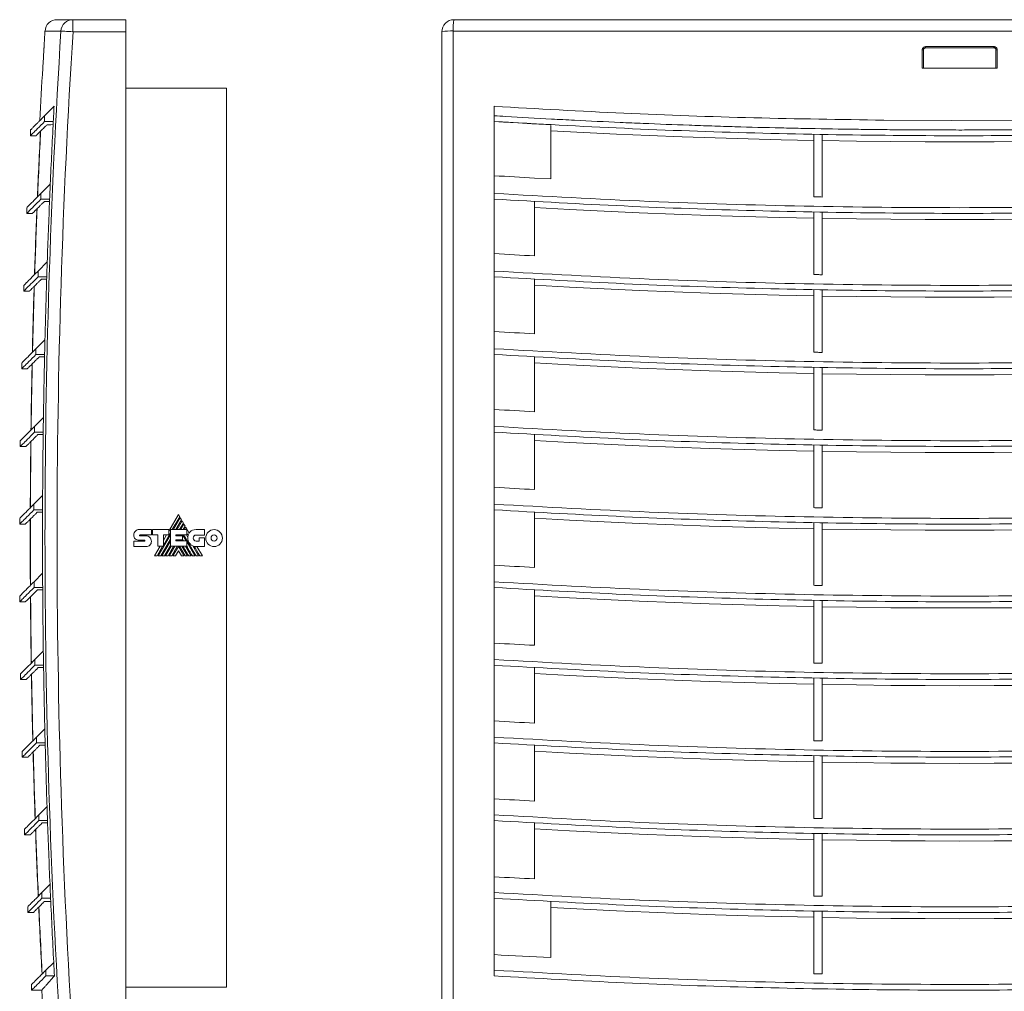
# Model space of a CAD drawing. Header units: millimetres. Extents: x -25 to 447, y -26 to 337.
# Tile 2 of 4: x -25 to 219, y 96 to 337. Entities that reach past the tile are written whole.
import ezdxf

# ---------------------------------------------------------------- set-up
doc = ezdxf.new("R2010")
doc.units = ezdxf.units.MM
doc.linetypes.add('PHANTOM', pattern=[12.7, 6.35, -1.27, 1.27, -1.27, 1.27, -1.27])
doc.layers.add('___VS___', color=7, linetype='Continuous', lineweight=15)

msp = doc.modelspace()

# ---------------------------------------------------------------- linework, layer by layer
at = {"color": 7, "linetype": 'Continuous', "lineweight": 15}
for p, q in [((-16.08, 337.41), (-12.13, 337.41)), ((-12.13, 337.41), (-12.13, 334.41)), ((-12.13, 337.41), (0.97, 337.41)), ((0.97, 337.41), (0.97, 334.41)), ((82.41, 337.41), (333.41, 337.41)), ((0.97, 334.41), (-12.13, 334.41)), ((0.97, 83.41), (0.97, 334.41)), ((79.41, 83.41), (79.41, 334.41)), ((333.6, 334.6), (82.22, 334.6)), ((82.22, 334.6), (82.22, 83.22)), ((198.61, 325.41), (198.61, 329.93)), ((198.91, 329.91), (198.91, 325.41)), ((199.41, 330.73), (216.41, 330.73)), ((216.41, 330.41), (199.41, 330.41)), ((216.91, 325.41), (216.91, 329.91)), ((217.21, 329.93), (217.21, 325.41)), ((-19.64, 325.41), (-19.61, 325.41)), ((198.61, 325.41), (217.21, 325.41)), ((25.97, 320.41), (0.97, 320.41)), ((25.97, 320.41), (25.97, 97.41)), ((-16.83, 315.92), (-19.17, 313.58)), ((92.41, 315.92), (92.41, 313.58)), ((-19.17, 313.58), (-19.18, 312.15)), ((92.41, 313.58), (92.41, 312.16)), ((-19.18, 312.15), (-17.02, 312.17)), ((92.41, 312.16), (92.41, 296.61)), ((106.41, 311.36), (106.41, 311.36)), ((106.41, 297.91), (106.41, 311.18)), ((-22.7, 310.05), (-22.7, 308.63)), ((-22.7, 308.63), (-21.28, 308.63)), ((171.74, 293.46), (171.74, 308.99)), ((173.74, 308.96), (173.74, 293.42)), ((102.41, 298.13), (106.41, 297.91)), ((-17.77, 296.61), (-20.07, 294.31)), ((92.41, 296.61), (92.41, 294.31)), ((-20.07, 294.31), (-20.07, 292.89)), ((92.41, 294.31), (92.41, 292.89)), ((-23.6, 290.77), (-23.6, 289.36)), ((-20.07, 292.89), (-17.93, 292.89)), ((-19.24, 292.3), (-17.95, 292.3)), ((92.41, 292.89), (92.41, 277.3)), ((102.41, 278.8), (102.41, 292.3)), ((-23.6, 289.36), (-22.17, 289.36)), ((171.74, 274.18), (171.74, 289.77)), ((173.74, 289.74), (173.74, 274.15)), ((-18.52, 277.3), (-20.79, 275.03)), ((92.41, 277.3), (92.41, 275.03)), ((-20.79, 275.03), (-20.79, 273.62)), ((92.41, 275.03), (92.41, 273.62)), ((-24.32, 271.5), (-24.32, 270.09)), ((-20.79, 273.62), (-18.65, 273.62)), ((-19.96, 273.03), (-18.66, 273.03)), ((92.41, 273.62), (92.41, 257.99)), ((102.41, 259.48), (102.41, 273.03)), ((-24.32, 270.09), (-22.89, 270.09)), ((171.74, 254.9), (171.74, 270.5)), ((173.74, 270.46), (173.74, 254.87)), ((-19.09, 257.99), (-21.32, 255.76)), ((92.41, 257.99), (92.41, 255.76)), ((-21.32, 255.76), (-21.32, 254.35)), ((-21.32, 254.35), (-19.18, 254.35)), ((92.41, 255.76), (92.41, 254.35)), ((92.41, 254.35), (92.41, 238.68)), ((-24.85, 252.23), (-24.85, 250.81)), ((-20.49, 253.76), (-19.19, 253.76)), ((102.41, 240.15), (102.41, 253.76)), ((-24.85, 250.81), (-23.42, 250.81)), ((171.74, 235.63), (171.74, 251.23)), ((173.74, 251.19), (173.74, 235.59)), ((-19.47, 238.68), (-21.66, 236.49)), ((92.41, 238.68), (92.41, 236.49)), ((-21.66, 236.49), (-21.66, 235.07)), ((-21.66, 235.07), (-19.52, 235.07)), ((92.41, 236.49), (92.41, 235.07)), ((92.41, 235.07), (92.41, 219.37)), ((-25.2, 232.95), (-25.2, 231.54)), ((-20.84, 234.49), (-19.53, 234.49)), ((102.41, 220.83), (102.41, 234.49)), ((-25.2, 231.54), (-23.76, 231.54)), ((171.74, 216.35), (171.74, 231.95)), ((173.74, 231.92), (173.74, 216.31)), ((-19.67, 219.37), (-21.82, 217.21)), ((92.41, 219.37), (92.41, 217.21)), ((-21.82, 217.21), (-21.82, 215.8)), ((-21.82, 215.8), (-19.68, 215.8)), ((-21, 215.21), (-19.68, 215.21)), ((92.41, 217.21), (92.41, 215.8)), ((92.41, 215.8), (92.41, 200.06)), ((102.41, 201.51), (102.41, 215.21)), ((-25.36, 213.68), (-25.36, 212.27)), ((14.03, 214.65), (11.63, 210.49)), ((12.51, 210.9), (14.35, 214.1)), ((14.5, 213.85), (12.79, 210.9)), ((13.42, 210.9), (14.81, 213.31)), ((14.95, 213.06), (13.7, 210.9)), ((14.35, 214.1), (14.03, 214.65)), ((14.81, 213.31), (14.5, 213.85)), ((15.27, 212.52), (14.95, 213.06)), ((171.74, 197.07), (171.74, 212.68)), ((173.74, 212.64), (173.74, 197.03)), ((-25.36, 212.27), (-23.92, 212.27)), ((4.29, 210.92), (7.32, 210.92)), ((7.32, 210.92), (7.32, 209.57)), ((7.62, 209.57), (7.62, 210.91)), ((7.62, 210.91), (11.63, 210.91)), ((11.63, 210.91), (11.63, 209.58)), ((12.03, 206.75), (12.03, 210.9)), ((12.03, 210.9), (16.13, 210.9)), ((14.33, 210.9), (15.27, 212.52)), ((15.41, 212.28), (14.61, 210.9)), ((15.25, 210.9), (15.73, 211.72)), ((15.73, 211.72), (15.41, 212.28)), ((15.86, 211.48), (15.53, 210.9)), ((16.7, 210.02), (15.86, 211.48)), ((16.13, 210.9), (16.13, 209.56)), ((18.42, 210.89), (20.52, 210.89)), ((20.52, 210.89), (20.52, 209.54)), ((2.97, 208.03), (5.63, 208.03)), ((5.63, 208.25), (4.3, 208.25)), ((4.47, 209.57), (7.32, 209.57)), ((4.48, 209.36), (6.01, 209.36)), ((8.92, 209.57), (7.62, 209.57)), ((8.92, 206.75), (8.92, 209.57)), ((9.01, 204.35), (12.03, 209.59)), ((9.64, 204.35), (12.03, 208.5)), ((9.92, 204.35), (12.03, 208.01)), ((10.29, 207.06), (12.03, 210.08)), ((11.63, 209.58), (10.29, 209.58)), ((10.29, 206.75), (10.29, 209.58)), ((11.11, 209.58), (10.29, 208.17)), ((13.39, 209.56), (16.13, 209.56)), ((13.39, 209.56), (13.39, 209.34)), ((13.39, 209.34), (15.03, 209.34)), ((13.39, 208.32), (15.03, 208.32)), ((13.39, 208.32), (13.39, 208.12)), ((13.39, 208.12), (16.11, 208.12)), ((13.64, 208.12), (13.76, 208.32)), ((13.71, 209.34), (13.84, 209.56)), ((13.92, 208.12), (14.04, 208.32)), ((14.35, 209.34), (14.47, 209.56)), ((14.62, 209.34), (14.75, 209.56)), ((14.91, 208.32), (15.03, 208.12)), ((15.03, 209.34), (15.03, 208.32)), ((15.25, 209.32), (15.39, 209.56)), ((15.25, 209.32), (15.95, 208.12)), ((16.02, 209.56), (16.38, 208.94)), ((16.11, 206.75), (16.11, 208.12)), ((16.11, 207.84), (18.13, 204.35)), ((20.52, 209.54), (18.42, 209.54)), ((18.42, 208.03), (19.15, 208.03)), ((19.15, 208.03), (19.15, 208.83)), ((19.15, 208.83), (20.48, 208.83)), ((20.48, 208.83), (20.48, 206.69)), ((6.01, 206.69), (2.97, 206.69)), ((9.47, 206.75), (8.08, 204.35)), ((8.72, 204.35), (10.11, 206.75)), ((8.92, 206.75), (10.29, 206.75)), ((10.54, 204.35), (12.03, 206.93)), ((10.83, 204.35), (12.22, 206.75)), ((11.45, 204.35), (12.85, 206.75)), ((11.74, 204.35), (13.13, 206.75)), ((12.03, 206.75), (16.11, 206.75)), ((12.37, 204.35), (13.76, 206.75)), ((12.65, 204.35), (14.03, 206.73)), ((14.03, 205.64), (13.27, 204.35)), ((15.4, 204.35), (14.03, 206.73)), ((14.03, 205.64), (14.77, 204.35)), ((15.69, 204.35), (14.29, 206.75)), ((14.92, 206.75), (16.31, 204.35)), ((15.82, 206.75), (17.21, 204.35)), ((17.57, 206.87), (19.04, 204.35)), ((20.48, 206.69), (18.43, 206.69)), ((19.98, 204.35), (18.63, 206.69)), ((-19.67, 200.06), (-21.8, 197.94)), ((-21.8, 197.94), (-21.8, 196.53)), ((92.41, 200.06), (92.41, 197.94)), ((92.41, 197.94), (92.41, 196.53)), ((-21.8, 196.53), (-19.66, 196.53)), ((-20.97, 195.94), (-19.65, 195.94)), ((92.41, 196.53), (92.41, 180.76)), ((102.41, 182.19), (102.41, 195.94)), ((-25.33, 194.41), (-25.33, 192.99)), ((171.74, 177.79), (171.74, 193.41)), ((173.74, 193.37), (173.74, 177.75)), ((-25.33, 192.99), (-23.9, 192.99)), ((-19.5, 180.76), (-21.58, 178.67)), ((-21.58, 178.67), (-21.58, 177.25)), ((92.41, 180.76), (92.41, 178.67)), ((92.41, 178.67), (92.41, 177.25)), ((-21.58, 177.25), (-19.44, 177.25)), ((-20.76, 176.67), (-19.43, 176.67)), ((92.41, 177.25), (92.41, 161.45)), ((102.41, 162.87), (102.41, 176.67)), ((-25.12, 175.14), (-25.12, 173.72)), ((-25.12, 173.72), (-23.68, 173.72)), ((171.74, 158.51), (171.74, 174.14)), ((173.74, 174.1), (173.74, 158.48)), ((-19.13, 161.45), (-21.18, 159.4)), ((92.41, 161.45), (92.41, 159.4)), ((-21.18, 159.4), (-21.18, 157.98)), ((92.41, 159.4), (92.41, 157.98)), ((-21.18, 157.98), (-19.04, 157.98)), ((-20.36, 157.4), (-19.03, 157.4)), ((92.41, 157.98), (92.41, 142.14)), ((102.41, 143.55), (102.41, 157.4)), ((-24.72, 155.86), (-24.72, 154.45)), ((-24.72, 154.45), (-23.28, 154.45)), ((171.74, 139.23), (171.74, 154.86)), ((173.74, 154.83), (173.74, 139.2)), ((-18.58, 142.14), (-20.6, 140.12)), ((92.41, 142.14), (92.41, 140.12)), ((-20.6, 140.12), (-20.6, 138.71)), ((92.41, 140.12), (92.41, 138.71)), ((-20.6, 138.71), (-18.46, 138.71)), ((-19.77, 138.12), (-18.44, 138.12)), ((92.41, 138.71), (92.41, 122.84)), ((102.41, 124.23), (102.41, 138.12)), ((-24.13, 136.59), (-24.13, 135.18)), ((-24.13, 135.18), (-22.7, 135.18)), ((171.74, 119.95), (171.74, 135.59)), ((173.74, 135.55), (173.74, 119.92)), ((-17.84, 122.84), (-19.83, 120.85)), ((92.41, 122.84), (92.41, 120.85)), ((-19.83, 120.85), (-19.83, 119.44)), ((92.41, 120.85), (92.41, 119.44)), ((-23.36, 117.32), (-23.36, 115.9)), ((-19.83, 119.44), (-17.69, 119.44)), ((-19.22, 118.63), (-17.65, 118.63)), ((92.41, 119.44), (92.41, 103.53)), ((106.41, 104.72), (106.41, 118.63)), ((-23.36, 115.9), (-21.93, 115.9)), ((171.74, 100.67), (171.74, 116.32)), ((173.74, 116.28), (173.74, 100.64)), ((-16.91, 103.53), (-18.87, 101.58)), ((92.41, 103.53), (92.41, 101.58)), ((-18.87, 101.58), (-18.87, 100.16)), ((92.41, 101.58), (92.41, 100.16)), ((-22.4, 98.05), (-22.4, 96.63)), ((-18.87, 100.16), (-16.73, 100.16)), ((-22.4, 96.63), (-19.86, 96.63)), ((25.97, 97.41), (0.97, 97.41))]:
    msp.add_line(p, q, dxfattribs=at)
at = {"color": 8, "linetype": 'Continuous', "lineweight": 15}
for p, q in [((-15.12, 334.6), (-19.08, 334.6)), ((-19.32, 330.73), (-19.3, 330.73)), ((-19.3, 330.73), (-19.3, 330.71))]:
    msp.add_line(p, q, dxfattribs=at)
at = {"color": 7, "linetype": 'Continuous', "lineweight": 15, "flags": 128}
for points in [[(-12.13, 334.41), (-12.69, 334.45), (-13.23, 334.48), (-13.73, 334.51), (-14.18, 334.54), (-14.55, 334.57), (-14.84, 334.58), (-15.03, 334.6), (-15.12, 334.6)], [(323.41, 315.92), (306.65, 314.97), (289.88, 314.17), (273.09, 313.51), (256.29, 313.01), (239.49, 312.66), (222.68, 312.45), (205.87, 312.39), (189.06, 312.49)], [(-17.06, 311.37), (-17.64, 311.36), (-18.56, 311.36)], [(106.41, 309.86), (114.57, 309.43), (122.73, 309.04), (130.89, 308.68), (139.06, 308.36), (147.22, 308.08), (155.4, 307.83), (163.57, 307.61), (171.74, 307.44)], [(173.74, 307.4), (182.28, 307.26), (190.83, 307.16), (199.37, 307.1), (207.91, 307.08), (216.45, 307.1), (225, 307.16), (233.54, 307.26), (242.08, 307.4)], [(102.41, 298.13), (101.16, 298.2), (99.91, 298.27), (98.66, 298.34), (97.41, 298.41), (96.16, 298.48), (94.91, 298.56), (93.66, 298.63), (92.41, 298.71)], [(171.74, 293.46), (171.99, 293.45), (172.24, 293.45), (172.49, 293.45), (172.74, 293.44), (172.99, 293.44), (173.24, 293.43), (173.49, 293.43), (173.74, 293.42)], [(102.41, 290.81), (111.07, 290.34), (119.72, 289.91), (128.39, 289.52), (137.05, 289.16), (145.72, 288.85), (154.39, 288.58), (163.07, 288.35), (171.74, 288.16)], [(173.74, 288.12), (182.28, 287.99), (190.83, 287.89), (199.37, 287.83), (207.91, 287.81), (216.45, 287.83), (225, 287.89), (233.54, 287.99), (242.08, 288.12)], [(102.41, 278.8), (101.16, 278.87), (99.91, 278.94), (98.66, 279.01), (97.41, 279.08), (96.16, 279.15), (94.91, 279.23), (93.66, 279.3), (92.41, 279.38)], [(171.74, 274.18), (171.99, 274.18), (172.24, 274.17), (172.49, 274.17), (172.74, 274.16), (172.99, 274.16), (173.24, 274.15), (173.49, 274.15), (173.74, 274.15)], [(102.41, 271.54), (111.07, 271.07), (119.72, 270.64), (128.39, 270.24), (137.05, 269.89), (145.72, 269.58), (154.39, 269.31), (163.07, 269.08), (171.74, 268.89)], [(173.74, 268.85), (182.28, 268.71), (190.83, 268.62), (199.37, 268.56), (207.91, 268.54), (216.45, 268.56), (225, 268.62), (233.54, 268.71), (242.08, 268.85)], [(102.41, 259.48), (101.16, 259.54), (99.91, 259.61), (98.66, 259.68), (97.41, 259.75), (96.16, 259.82), (94.91, 259.9), (93.66, 259.97), (92.41, 260.04)], [(171.74, 254.9), (171.99, 254.9), (172.24, 254.89), (172.49, 254.89), (172.74, 254.89), (172.99, 254.88), (173.24, 254.88), (173.49, 254.87), (173.74, 254.87)], [(102.41, 252.27), (111.07, 251.8), (119.72, 251.36), (128.39, 250.97), (137.05, 250.62), (145.72, 250.31), (154.39, 250.04), (163.07, 249.81), (171.74, 249.62)], [(173.74, 249.58), (182.28, 249.44), (190.83, 249.34), (199.37, 249.28), (207.91, 249.26), (216.45, 249.28), (225, 249.34), (233.54, 249.44), (242.08, 249.58)], [(102.41, 240.15), (101.16, 240.22), (99.91, 240.29), (98.66, 240.36), (97.41, 240.43), (96.16, 240.5), (94.91, 240.57), (93.66, 240.64), (92.41, 240.71)], [(171.74, 235.63), (171.99, 235.62), (172.24, 235.62), (172.49, 235.61), (172.74, 235.61), (172.99, 235.6), (173.24, 235.6), (173.49, 235.59), (173.74, 235.59)], [(102.41, 233), (111.07, 232.52), (119.72, 232.09), (128.39, 231.7), (137.05, 231.35), (145.72, 231.03), (154.39, 230.76), (163.07, 230.53), (171.74, 230.34)], [(173.74, 230.31), (182.28, 230.17), (190.83, 230.07), (199.37, 230.01), (207.91, 229.99), (216.45, 230.01), (225, 230.07), (233.54, 230.17), (242.08, 230.31)], [(102.41, 220.83), (101.16, 220.9), (99.91, 220.96), (98.66, 221.03), (97.41, 221.1), (96.16, 221.17), (94.91, 221.24), (93.66, 221.31), (92.41, 221.39)], [(171.74, 216.35), (171.99, 216.34), (172.24, 216.34), (172.49, 216.33), (172.74, 216.33), (172.99, 216.32), (173.24, 216.32), (173.49, 216.32), (173.74, 216.31)], [(102.41, 213.72), (111.07, 213.25), (119.72, 212.82), (128.39, 212.42), (137.05, 212.07), (145.72, 211.76), (154.39, 211.49), (163.07, 211.26), (171.74, 211.07)], [(173.74, 211.03), (182.28, 210.9), (190.83, 210.8), (199.37, 210.74), (207.91, 210.72), (216.45, 210.74), (225, 210.8), (233.54, 210.9), (242.08, 211.03)], [(19.35, 204.35), (18.92, 205.08), (18.53, 205.76), (18.23, 206.27), (17.96, 206.74)], [(102.41, 201.51), (101.16, 201.57), (99.91, 201.64), (98.66, 201.71), (97.41, 201.78), (96.16, 201.85), (94.91, 201.92), (93.66, 201.99), (92.41, 202.06)], [(171.74, 197.07), (171.99, 197.06), (172.24, 197.06), (172.49, 197.05), (172.74, 197.05), (172.99, 197.05), (173.24, 197.04), (173.49, 197.04), (173.74, 197.03)], [(102.41, 194.45), (111.07, 193.98), (119.72, 193.54), (128.39, 193.15), (137.05, 192.8), (145.72, 192.49), (154.39, 192.22), (163.07, 191.99), (171.74, 191.8)], [(173.74, 191.76), (182.28, 191.62), (190.83, 191.52), (199.37, 191.47), (207.91, 191.45), (216.45, 191.47), (225, 191.52), (233.54, 191.62), (242.08, 191.76)], [(102.41, 182.19), (101.16, 182.25), (99.91, 182.32), (98.66, 182.39), (97.41, 182.45), (96.16, 182.52), (94.91, 182.59), (93.66, 182.66), (92.41, 182.73)], [(171.74, 177.79), (171.99, 177.78), (172.24, 177.78), (172.49, 177.78), (172.74, 177.77), (172.99, 177.77), (173.24, 177.76), (173.49, 177.76), (173.74, 177.75)], [(102.41, 175.18), (111.07, 174.7), (119.72, 174.27), (128.39, 173.88), (137.05, 173.53), (145.72, 173.22), (154.39, 172.95), (163.07, 172.72), (171.74, 172.53)], [(173.74, 172.49), (182.28, 172.35), (190.83, 172.25), (199.37, 172.19), (207.91, 172.17), (216.45, 172.19), (225, 172.25), (233.54, 172.35), (242.08, 172.49)], [(102.41, 162.87), (101.16, 162.93), (99.91, 163), (98.66, 163.06), (97.41, 163.13), (96.16, 163.2), (94.91, 163.27), (93.66, 163.34), (92.41, 163.41)], [(171.74, 158.51), (171.99, 158.51), (172.24, 158.5), (172.49, 158.5), (172.74, 158.49), (172.99, 158.49), (173.24, 158.48), (173.49, 158.48), (173.74, 158.48)], [(102.41, 155.91), (111.07, 155.43), (119.72, 155), (128.39, 154.61), (137.05, 154.25), (145.72, 153.94), (154.39, 153.67), (163.07, 153.44), (171.74, 153.25)], [(173.74, 153.22), (182.28, 153.08), (190.83, 152.98), (199.37, 152.92), (207.91, 152.9), (216.45, 152.92), (225, 152.98), (233.54, 153.08), (242.08, 153.22)], [(102.41, 143.55), (101.16, 143.61), (99.91, 143.68), (98.66, 143.74), (97.41, 143.81), (96.16, 143.88), (94.91, 143.95), (93.66, 144.01), (92.41, 144.08)], [(171.74, 139.23), (171.99, 139.23), (172.24, 139.22), (172.49, 139.22), (172.74, 139.21), (172.99, 139.21), (173.24, 139.21), (173.49, 139.2), (173.74, 139.2)], [(102.41, 136.63), (111.07, 136.16), (119.72, 135.73), (128.39, 135.33), (137.05, 134.98), (145.72, 134.67), (154.39, 134.4), (163.07, 134.17), (171.74, 133.98)], [(173.74, 133.94), (182.28, 133.81), (190.83, 133.71), (199.37, 133.65), (207.91, 133.63), (216.45, 133.65), (225, 133.71), (233.54, 133.81), (242.08, 133.94)], [(102.41, 124.23), (101.16, 124.29), (99.91, 124.36), (98.66, 124.42), (97.41, 124.49), (96.16, 124.56), (94.91, 124.62), (93.66, 124.69), (92.41, 124.76)], [(171.74, 119.95), (171.99, 119.95), (172.24, 119.94), (172.49, 119.94), (172.74, 119.93), (172.99, 119.93), (173.24, 119.93), (173.49, 119.92), (173.74, 119.92)], [(106.41, 117.14), (114.57, 116.71), (122.73, 116.31), (130.89, 115.96), (139.06, 115.63), (147.22, 115.35), (155.4, 115.1), (163.57, 114.89), (171.74, 114.71)], [(173.74, 114.67), (182.28, 114.53), (190.83, 114.43), (199.37, 114.38), (207.91, 114.36), (216.45, 114.38), (225, 114.43), (233.54, 114.53), (242.08, 114.67)], [(106.41, 104.72), (104.66, 104.8), (102.91, 104.89), (101.16, 104.98), (99.41, 105.07), (97.66, 105.16), (95.91, 105.25), (94.16, 105.34), (92.41, 105.44)], [(171.74, 100.67), (171.99, 100.67), (172.24, 100.66), (172.49, 100.66), (172.74, 100.66), (172.99, 100.65), (173.24, 100.65), (173.49, 100.64), (173.74, 100.64)]]:
    msp.add_lwpolyline(points, dxfattribs=at)
at = {"color": 7, "linetype": 'Continuous', "lineweight": 15}
for centre, radius, start, end in [((-16.08, 334.41), 3, 90, 176.3969), ((-12.13, 334.42), 3, 90.0522, 176.4583), ((82.41, 334.41), 3, 90, 180), ((93.28, 335.27), 11.08, 168.8556, 183.4716), ((1976.97, 208.91), 2000, 176.39691, 176.508), ((1976.97, 208.91), 1996.05, 176.38977, 183.61023), ((1976.97, 208.91), 1993.05, 176.38977, 183.61023), ((81.55, 323.55), 11.08, 86.5284, 101.1444), ((1976.97, 208.91), 1999.98, 176.53093, 176.66059), ((198.68, 328.67), 1.26, 79.6883, 93.418), ((218.48, 330.65), 19.07, 179.7513, 180.7074), ((197.38, 330.65), 19.03, 359.2903, 0.2483), ((217.14, 328.67), 1.26, 86.5821, 100.3115), ((1976.97, 208.91), 2000, 176.66063, 177.03423), ((1976.97, 208.91), 1996.66, 176.92787, 177.03566), ((1976.97, 208.91), 1996.66, 177.03566, 177.48269), ((1976.97, 208.91), 1999.71, 177.11048, 177.5779), ((1976.97, 208.91), 1999.67, 177.10936, 177.57681), ((1976.97, 208.91), 1996.66, 177.48269, 177.58947), ((1976.97, 208.91), 1996.66, 177.58947, 178.03725), ((1976.97, 208.91), 1999.71, 177.66253, 178.13064), ((1976.97, 208.91), 1999.67, 177.66144, 178.12956), ((1976.97, 208.91), 1996.66, 178.03725, 178.14291), ((1976.97, 208.91), 1999.71, 178.21439, 178.6832), ((1976.97, 208.91), 1999.67, 178.21332, 178.68215), ((1976.97, 208.91), 1996.66, 178.14291, 178.59161), ((1976.97, 208.91), 1996.66, 178.59161, 178.69616), ((1976.97, 208.91), 1996.66, 178.69616, 179.14581), ((1976.97, 208.91), 1999.71, 178.76611, 179.23565), ((1976.97, 208.91), 1999.67, 178.76506, 179.23462), ((1976.97, 208.91), 1996.66, 179.14581, 179.2493), ((1976.97, 208.91), 1996.66, 179.2493, 179.69991), ((1976.97, 208.91), 1999.71, 179.31773, 179.78803), ((1976.97, 208.91), 1999.67, 179.3167, 179.78702), ((1976.97, 208.91), 1996.66, 179.69991, 179.80237), ((1976.97, 208.91), 1996.66, 179.80237, 180.25396), ((1976.97, 208.91), 1999.71, 179.86932, 180.3404), ((1976.97, 208.91), 1999.67, 179.8683, 180.3394), ((18.43, 208.75), 2.06, 174.6401, 270), ((18.67, 208.84), 2.29, 149.0381, 166.8386), ((1976.97, 208.91), 1996.66, 180.25396, 180.35542), ((1976.97, 208.91), 1996.66, 180.35542, 180.80802), ((1976.97, 208.91), 1999.71, 180.42091, 180.8928), ((1976.97, 208.91), 1999.67, 180.41991, 180.89183), ((1976.97, 208.91), 1996.66, 180.80802, 180.9085), ((1976.97, 208.91), 1996.66, 180.9085, 181.36213), ((1976.97, 208.91), 1999.71, 180.97256, 181.4453), ((1976.97, 208.91), 1999.67, 180.97158, 181.44434), ((1976.97, 208.91), 1996.66, 181.36213, 181.46167), ((1976.97, 208.91), 1996.66, 181.46167, 181.91636), ((1976.97, 208.91), 1999.71, 181.52431, 181.99793), ((1976.97, 208.91), 1999.67, 181.52336, 181.99699), ((1976.97, 208.91), 1996.66, 181.91636, 182.01497), ((1976.97, 208.91), 1996.66, 182.01497, 182.47075), ((1976.97, 208.91), 1999.71, 182.07623, 182.55075), ((1976.97, 208.91), 1999.67, 182.0753, 182.54983), ((1976.97, 208.91), 1996.66, 182.47075, 182.56846), ((1976.97, 208.91), 1996.66, 182.56846, 183.02535), ((1976.97, 208.91), 1999.71, 182.62836, 183.10381), ((1976.97, 208.91), 1999.67, 182.62744, 183.10291), ((1976.97, 208.91), 1996.66, 183.02535, 183.12219), ((1976.97, 208.91), 2000, 183.21818, 183.60309)]:
    msp.add_arc(centre, radius, start, end, dxfattribs=at)
for points, knots in [([(-19.3, 330.7), (-19.3, 330.67), (-19.31, 330.62), (-19.32, 330.44), (-19.33, 330.2), (-19.34, 330.02), (-19.35, 329.93)], [0, 0, 0, 0, 0.224166, 0.482613, 0.741312, 1, 1, 1, 1]), ([(-19.3, 330.71), (-19.3, 330.71), (-19.3, 330.72), (-19.3, 330.71), (-19.3, 330.7)], [0, 0, 0, 0, 0.191782, 1, 1, 1, 1]), ([(198.61, 329.93), (198.61, 329.99), (198.62, 330.14), (198.72, 330.37), (198.9, 330.57), (199.14, 330.71), (199.32, 330.72), (199.41, 330.73)], [0, 0, 0, 0, 0.142629, 0.357313, 0.571638, 0.785819, 1, 1, 1, 1]), ([(199.41, 330.41), (199.35, 330.41), (199.24, 330.4), (199.09, 330.31), (198.98, 330.18), (198.92, 330.04), (198.91, 329.95), (198.91, 329.91)], [0, 0, 0, 0, 0.213911, 0.427919, 0.642265, 0.857159, 1, 1, 1, 1]), ([(216.41, 330.73), (216.47, 330.73), (216.62, 330.72), (216.84, 330.62), (217.05, 330.44), (217.19, 330.2), (217.2, 330.02), (217.21, 329.93)], [0, 0, 0, 0, 0.140132, 0.354703, 0.569665, 0.784838, 1, 1, 1, 1]), ([(216.91, 329.91), (216.91, 329.97), (216.89, 330.08), (216.81, 330.23), (216.68, 330.35), (216.54, 330.4), (216.45, 330.41), (216.41, 330.41)], [0, 0, 0, 0, 0.215461, 0.430788, 0.645697, 0.860051, 1, 1, 1, 1]), ([(189.06, 312.49), (178.3, 312.65), (156.79, 312.97), (124.56, 314.11), (103.13, 315.32), (92.41, 315.92)], [0, 0, 0, 0, 0.3335195, 0.6667875, 1, 1, 1, 1]), ([(-22.7, 310.05), (-22.7, 310.05), (-22.7, 310.04), (-22.67, 310.08), (-22.56, 310.19), (-22.38, 310.36), (-22.13, 310.61), (-21.82, 310.93), (-21.43, 311.31), (-20.98, 311.77), (-20.28, 312.46), (-19.61, 313.13), (-19.17, 313.58)], [0, 0, 0, 0, 0.010452, 0.10903, 0.207608, 0.306186, 0.404764, 0.503342, 0.60192, 0.700499, 0.799077, 1, 1, 1, 1]), ([(92.41, 313.58), (93.36, 313.52), (98.09, 313.23), (104.72, 312.86), (114.19, 312.36), (121.78, 312), (131.26, 311.59), (138.85, 311.3), (146.44, 311.04), (154.03, 310.8), (161.63, 310.6), (171.12, 310.4), (178.72, 310.26), (186.32, 310.17), (193.92, 310.09), (201.52, 310.05), (211.02, 310.04), (220.52, 310.08), (231.92, 310.19), (243.31, 310.36), (254.71, 310.61), (266.1, 310.93), (277.49, 311.31), (288.87, 311.77), (304.18, 312.46), (315.69, 313.13), (323.41, 313.58)], [0, 0, 0, 0, 0.012322, 0.061612, 0.086257, 0.135547, 0.160191, 0.209481, 0.234126, 0.258771, 0.30806, 0.332705, 0.381995, 0.40664, 0.431284, 0.480574, 0.505219, 0.554509, 0.603798, 0.653088, 0.702378, 0.751668, 0.800957, 0.850247, 0.899537, 1, 1, 1, 1]), ([(-22.64, 308.7), (-22.65, 308.68), (-22.71, 308.62), (-22.18, 309.16), (-21.08, 310.25), (-19.81, 311.52), (-19.18, 312.15)], [0, 0, 0, 0, 0.119289, 0.412906, 0.706477, 1, 1, 1, 1]), ([(-18.56, 311.36), (-18.72, 311.19), (-19.21, 310.7), (-19.89, 310.03), (-20.53, 309.39), (-20.97, 308.94), (-21.24, 308.68), (-21.27, 308.65), (-21.28, 308.64)], [0, 0, 0, 0, 0.092249, 0.276751, 0.461252, 0.645754, 0.830256, 1, 1, 1, 1]), ([(92.41, 312.16), (103.17, 311.56), (124.69, 310.34), (157.03, 309.23), (189.41, 308.63), (222.31, 308.58), (255.71, 309.13), (289.6, 310.26), (312.14, 311.52), (323.41, 312.15)], [0, 0, 0, 0, 0.139977, 0.279986, 0.420013, 0.560039, 0.706716, 0.85337, 1, 1, 1, 1]), ([(92.41, 312.16), (95.52, 311.98), (100.19, 311.7), (104.86, 311.44), (106.41, 311.36)], [0, 0, 0, 0, 0.667298, 1, 1, 1, 1]), ([(-23.6, 290.77), (-23.53, 290.85), (-23.37, 291.01), (-22.19, 292.18), (-20.78, 293.6), (-20.07, 294.31)], [0, 0, 0, 0, 0.333794, 0.667035, 1, 1, 1, 1]), ([(92.41, 294.31), (105.21, 293.6), (130.81, 292.18), (169.33, 291.04), (207.91, 290.64), (246.49, 291.04), (285.01, 292.18), (310.61, 293.6), (323.41, 294.31)], [0, 0, 0, 0, 0.166484, 0.3331043, 0.5, 0.6668972, 0.8335175, 1, 1, 1, 1]), ([(-23.54, 289.43), (-23.55, 289.41), (-23.61, 289.36), (-23.07, 289.89), (-21.97, 290.99), (-20.71, 292.26), (-20.07, 292.89)], [0, 0, 0, 0, 0.120075, 0.413548, 0.706888, 1, 1, 1, 1]), ([(-22.17, 289.38), (-22.17, 289.38), (-22.17, 289.37), (-21.99, 289.56), (-21.63, 289.92), (-21.09, 290.46), (-20.47, 291.08), (-19.85, 291.7), (-19.44, 292.1), (-19.24, 292.3)], [0, 0, 0, 0, 0.107884, 0.278328, 0.448772, 0.619216, 0.78966, 0.894826, 1, 1, 1, 1]), ([(92.41, 292.89), (103.16, 292.29), (124.67, 291.07), (157.01, 289.96), (189.4, 289.36), (222.31, 289.31), (255.72, 289.87), (289.61, 290.99), (312.15, 292.26), (323.41, 292.89)], [0, 0, 0, 0, 0.139892, 0.279889, 0.419952, 0.560038, 0.706774, 0.853444, 1, 1, 1, 1]), ([(-24.32, 271.5), (-24.24, 271.58), (-24.09, 271.73), (-22.91, 272.91), (-21.5, 274.33), (-20.79, 275.03)], [0, 0, 0, 0, 0.3337945, 0.6670351, 1, 1, 1, 1]), ([(92.41, 275.03), (105.21, 274.32), (130.81, 272.9), (169.33, 271.77), (207.91, 271.36), (246.49, 271.77), (285.01, 272.9), (310.61, 274.32), (323.41, 275.03)], [0, 0, 0, 0, 0.166484, 0.3331043, 0.5, 0.6668972, 0.8335175, 1, 1, 1, 1]), ([(-24.25, 270.15), (-24.27, 270.14), (-24.32, 270.08), (-23.79, 270.62), (-22.69, 271.72), (-21.42, 272.98), (-20.79, 273.62)], [0, 0, 0, 0, 0.120075, 0.413548, 0.706888, 1, 1, 1, 1]), ([(-22.89, 270.11), (-22.89, 270.1), (-22.89, 270.1), (-22.7, 270.29), (-22.34, 270.65), (-21.81, 271.19), (-21.19, 271.8), (-20.56, 272.43), (-20.16, 272.83), (-19.96, 273.03)], [0, 0, 0, 0, 0.107884, 0.278328, 0.448772, 0.619216, 0.78966, 0.894826, 1, 1, 1, 1]), ([(92.41, 273.62), (103.16, 273.01), (124.67, 271.8), (157.01, 270.68), (189.4, 270.08), (222.31, 270.04), (255.72, 270.59), (289.61, 271.72), (312.15, 272.99), (323.41, 273.62)], [0, 0, 0, 0, 0.139892, 0.279889, 0.419952, 0.560038, 0.706774, 0.853444, 1, 1, 1, 1]), ([(-24.85, 252.23), (-24.77, 252.31), (-24.62, 252.46), (-23.44, 253.64), (-22.03, 255.05), (-21.32, 255.76)], [0, 0, 0, 0, 0.333794, 0.667035, 1, 1, 1, 1]), ([(-24.78, 250.88), (-24.8, 250.86), (-24.86, 250.81), (-24.32, 251.34), (-23.22, 252.44), (-21.95, 253.71), (-21.32, 254.35)], [0, 0, 0, 0, 0.120075, 0.413548, 0.706888, 1, 1, 1, 1]), ([(92.41, 255.76), (105.21, 255.05), (130.81, 253.63), (169.33, 252.5), (207.91, 252.09), (246.49, 252.5), (285.01, 253.63), (310.61, 255.05), (323.41, 255.76)], [0, 0, 0, 0, 0.166484, 0.3331043, 0.5, 0.6668972, 0.8335175, 1, 1, 1, 1]), ([(92.41, 254.35), (103.16, 253.74), (124.67, 252.53), (157.01, 251.41), (189.4, 250.81), (222.31, 250.77), (255.72, 251.32), (289.61, 252.45), (312.15, 253.71), (323.41, 254.35)], [0, 0, 0, 0, 0.139892, 0.279889, 0.419952, 0.560038, 0.706774, 0.853444, 1, 1, 1, 1]), ([(-23.42, 250.83), (-23.42, 250.83), (-23.42, 250.83), (-23.23, 251.02), (-22.88, 251.38), (-22.34, 251.91), (-21.72, 252.53), (-21.09, 253.16), (-20.69, 253.56), (-20.49, 253.76)], [0, 0, 0, 0, 0.1078841, 0.2783279, 0.4487719, 0.6192157, 0.7896596, 0.8948261, 1, 1, 1, 1]), ([(-25.2, 232.95), (-25.12, 233.03), (-24.96, 233.19), (-23.79, 234.37), (-22.37, 235.78), (-21.66, 236.49)], [0, 0, 0, 0, 0.3337945, 0.6670351, 1, 1, 1, 1]), ([(-25.13, 231.61), (-25.15, 231.59), (-25.2, 231.54), (-24.67, 232.07), (-23.57, 233.17), (-22.3, 234.44), (-21.66, 235.07)], [0, 0, 0, 0, 0.120075, 0.413548, 0.706888, 1, 1, 1, 1]), ([(92.41, 236.49), (105.21, 235.78), (130.81, 234.36), (169.33, 233.23), (207.91, 232.82), (246.49, 233.23), (285.01, 234.36), (310.61, 235.78), (323.41, 236.49)], [0, 0, 0, 0, 0.166484, 0.333104, 0.5, 0.666897, 0.833518, 1, 1, 1, 1]), ([(92.41, 235.07), (103.16, 234.47), (124.67, 233.25), (157.01, 232.14), (189.4, 231.54), (222.31, 231.5), (255.72, 232.05), (289.61, 233.18), (312.15, 234.44), (323.41, 235.07)], [0, 0, 0, 0, 0.139892, 0.279889, 0.419952, 0.560038, 0.706774, 0.853444, 1, 1, 1, 1]), ([(-23.76, 231.56), (-23.76, 231.56), (-23.77, 231.56), (-23.58, 231.74), (-23.22, 232.1), (-22.68, 232.64), (-22.06, 233.26), (-21.44, 233.88), (-21.04, 234.29), (-20.84, 234.49)], [0, 0, 0, 0, 0.107884, 0.278328, 0.448772, 0.619216, 0.78966, 0.894826, 1, 1, 1, 1]), ([(-25.36, 213.68), (-25.28, 213.76), (-25.12, 213.92), (-23.94, 215.09), (-22.53, 216.51), (-21.82, 217.21)], [0, 0, 0, 0, 0.333794, 0.667035, 1, 1, 1, 1]), ([(-25.29, 212.34), (-25.3, 212.32), (-25.36, 212.26), (-24.83, 212.8), (-23.73, 213.9), (-22.46, 215.17), (-21.82, 215.8)], [0, 0, 0, 0, 0.120075, 0.413548, 0.706888, 1, 1, 1, 1]), ([(-23.92, 212.29), (-23.92, 212.29), (-23.93, 212.28), (-23.74, 212.47), (-23.38, 212.83), (-22.84, 213.37), (-22.22, 213.99), (-21.6, 214.61), (-21.2, 215.01), (-21, 215.21)], [0, 0, 0, 0, 0.107884, 0.278328, 0.448772, 0.619216, 0.78966, 0.894826, 1, 1, 1, 1]), ([(92.41, 217.21), (105.21, 216.5), (130.81, 215.09), (169.33, 213.95), (207.91, 213.55), (246.49, 213.95), (285.01, 215.09), (310.61, 216.5), (323.41, 217.21)], [0, 0, 0, 0, 0.166484, 0.333104, 0.5, 0.666897, 0.833518, 1, 1, 1, 1]), ([(92.41, 215.8), (103.16, 215.19), (124.67, 213.98), (157.01, 212.87), (189.4, 212.26), (222.31, 212.22), (255.72, 212.78), (289.61, 213.9), (312.15, 215.17), (323.41, 215.8)], [0, 0, 0, 0, 0.139892, 0.279889, 0.419952, 0.560038, 0.706774, 0.853444, 1, 1, 1, 1]), ([(-25.33, 194.41), (-25.25, 194.49), (-25.09, 194.64), (-23.92, 195.82), (-22.5, 197.24), (-21.8, 197.94)], [0, 0, 0, 0, 0.333794, 0.667035, 1, 1, 1, 1]), ([(92.41, 197.94), (105.21, 197.23), (130.81, 195.81), (169.33, 194.68), (207.91, 194.27), (246.49, 194.68), (285.01, 195.81), (310.61, 197.23), (323.41, 197.94)], [0, 0, 0, 0, 0.166484, 0.333104, 0.5, 0.666897, 0.833518, 1, 1, 1, 1]), ([(-25.26, 193.06), (-25.28, 193.05), (-25.33, 192.99), (-24.8, 193.53), (-23.7, 194.62), (-22.43, 195.89), (-21.8, 196.53)], [0, 0, 0, 0, 0.120075, 0.413548, 0.706888, 1, 1, 1, 1]), ([(-23.9, 193.01), (-23.9, 193.01), (-23.9, 193.01), (-23.71, 193.2), (-23.35, 193.56), (-22.81, 194.09), (-22.2, 194.71), (-21.57, 195.34), (-21.17, 195.74), (-20.97, 195.94)], [0, 0, 0, 0, 0.107884, 0.278328, 0.448772, 0.619216, 0.78966, 0.894826, 1, 1, 1, 1]), ([(92.41, 196.53), (103.16, 195.92), (124.67, 194.71), (157.01, 193.59), (189.4, 192.99), (222.31, 192.95), (255.72, 193.5), (289.61, 194.63), (312.15, 195.9), (323.41, 196.53)], [0, 0, 0, 0, 0.139892, 0.279889, 0.419952, 0.560038, 0.706774, 0.853444, 1, 1, 1, 1]), ([(-25.12, 175.14), (-25.04, 175.21), (-24.88, 175.37), (-23.7, 176.55), (-22.29, 177.96), (-21.58, 178.67)], [0, 0, 0, 0, 0.333794, 0.667035, 1, 1, 1, 1]), ([(92.41, 178.67), (105.21, 177.96), (130.81, 176.54), (169.33, 175.41), (207.91, 175), (246.49, 175.41), (285.01, 176.54), (310.61, 177.96), (323.41, 178.67)], [0, 0, 0, 0, 0.166484, 0.333104, 0.5, 0.666897, 0.833518, 1, 1, 1, 1]), ([(-25.05, 173.79), (-25.06, 173.77), (-25.12, 173.72), (-24.58, 174.25), (-23.49, 175.35), (-22.22, 176.62), (-21.58, 177.25)], [0, 0, 0, 0, 0.120075, 0.413548, 0.706888, 1, 1, 1, 1]), ([(-23.68, 173.74), (-23.68, 173.74), (-23.69, 173.74), (-23.5, 173.93), (-23.14, 174.29), (-22.6, 174.82), (-21.98, 175.44), (-21.36, 176.07), (-20.96, 176.47), (-20.76, 176.67)], [0, 0, 0, 0, 0.107884, 0.278328, 0.448772, 0.619216, 0.78966, 0.894826, 1, 1, 1, 1]), ([(92.41, 177.25), (103.16, 176.65), (124.67, 175.44), (157.01, 174.32), (189.4, 173.72), (222.31, 173.68), (255.72, 174.23), (289.61, 175.36), (312.15, 176.62), (323.41, 177.25)], [0, 0, 0, 0, 0.139892, 0.279889, 0.419952, 0.560038, 0.706774, 0.853444, 1, 1, 1, 1]), ([(-24.72, 155.86), (-24.64, 155.94), (-24.48, 156.1), (-23.3, 157.28), (-21.89, 158.69), (-21.18, 159.4)], [0, 0, 0, 0, 0.3337945, 0.6670351, 1, 1, 1, 1]), ([(92.41, 159.4), (105.21, 158.69), (130.81, 157.27), (169.33, 156.13), (207.91, 155.73), (246.49, 156.13), (285.01, 157.27), (310.61, 158.69), (323.41, 159.4)], [0, 0, 0, 0, 0.166484, 0.333104, 0.5, 0.666897, 0.833518, 1, 1, 1, 1]), ([(-24.65, 154.52), (-24.66, 154.5), (-24.72, 154.45), (-24.19, 154.98), (-23.09, 156.08), (-21.82, 157.35), (-21.18, 157.98)], [0, 0, 0, 0, 0.120075, 0.413548, 0.706888, 1, 1, 1, 1]), ([(-23.28, 154.47), (-23.28, 154.47), (-23.29, 154.46), (-23.1, 154.65), (-22.74, 155.01), (-22.2, 155.55), (-21.58, 156.17), (-20.96, 156.79), (-20.56, 157.19), (-20.36, 157.4)], [0, 0, 0, 0, 0.107884, 0.278328, 0.448772, 0.619216, 0.78966, 0.894826, 1, 1, 1, 1]), ([(92.41, 157.98), (103.16, 157.38), (124.67, 156.16), (157.01, 155.05), (189.4, 154.45), (222.31, 154.41), (255.72, 154.96), (289.61, 156.08), (312.15, 157.35), (323.41, 157.98)], [0, 0, 0, 0, 0.139892, 0.279889, 0.419952, 0.560038, 0.706774, 0.853444, 1, 1, 1, 1]), ([(-24.13, 136.59), (-24.05, 136.67), (-23.9, 136.83), (-22.72, 138), (-21.3, 139.42), (-20.6, 140.12)], [0, 0, 0, 0, 0.3337945, 0.6670351, 1, 1, 1, 1]), ([(92.41, 140.12), (105.21, 139.41), (130.81, 137.99), (169.33, 136.86), (207.91, 136.46), (246.49, 136.86), (285.01, 137.99), (310.61, 139.41), (323.41, 140.12)], [0, 0, 0, 0, 0.166484, 0.3331043, 0.5, 0.6668972, 0.8335175, 1, 1, 1, 1]), ([(-24.06, 135.24), (-24.08, 135.23), (-24.13, 135.17), (-23.6, 135.71), (-22.5, 136.81), (-21.23, 138.08), (-20.6, 138.71)], [0, 0, 0, 0, 0.120075, 0.413548, 0.706888, 1, 1, 1, 1]), ([(-22.7, 135.2), (-22.7, 135.2), (-22.7, 135.19), (-22.51, 135.38), (-22.15, 135.74), (-21.62, 136.28), (-21, 136.9), (-20.37, 137.52), (-19.97, 137.92), (-19.77, 138.12)], [0, 0, 0, 0, 0.1078841, 0.2783279, 0.4487719, 0.6192157, 0.7896596, 0.8948261, 1, 1, 1, 1]), ([(92.41, 138.71), (103.16, 138.1), (124.67, 136.89), (157.01, 135.77), (189.4, 135.17), (222.31, 135.13), (255.72, 135.69), (289.61, 136.81), (312.15, 138.08), (323.41, 138.71)], [0, 0, 0, 0, 0.1398918, 0.2798893, 0.4199516, 0.5600376, 0.7067743, 0.8534441, 1, 1, 1, 1]), ([(-23.36, 117.32), (-23.28, 117.4), (-23.12, 117.55), (-21.95, 118.73), (-20.53, 120.14), (-19.83, 120.85)], [0, 0, 0, 0, 0.3337945, 0.6670351, 1, 1, 1, 1]), ([(92.41, 120.85), (105.21, 120.14), (130.81, 118.72), (169.33, 117.59), (207.91, 117.18), (246.49, 117.59), (285.01, 118.72), (310.61, 120.14), (323.41, 120.85)], [0, 0, 0, 0, 0.166484, 0.333104, 0.5, 0.666897, 0.833518, 1, 1, 1, 1]), ([(-23.29, 115.97), (-23.31, 115.96), (-23.36, 115.9), (-22.83, 116.44), (-21.73, 117.53), (-20.46, 118.8), (-19.83, 119.44)], [0, 0, 0, 0, 0.120075, 0.413548, 0.706888, 1, 1, 1, 1]), ([(-21.93, 115.91), (-21.93, 115.92), (-21.91, 115.94), (-21.68, 116.17), (-21.28, 116.57), (-20.72, 117.13), (-20.04, 117.8), (-19.49, 118.35), (-19.22, 118.63)], [0, 0, 0, 0, 0.151634, 0.328809, 0.505984, 0.683158, 0.841568, 1, 1, 1, 1]), ([(92.41, 119.44), (103.16, 118.83), (124.67, 117.62), (157.01, 116.5), (189.4, 115.9), (222.31, 115.86), (255.72, 116.41), (289.61, 117.54), (312.15, 118.8), (323.41, 119.44)], [0, 0, 0, 0, 0.139892, 0.279889, 0.419952, 0.560038, 0.706774, 0.853444, 1, 1, 1, 1]), ([(-22.4, 98.05), (-22.32, 98.12), (-22.17, 98.28), (-20.99, 99.46), (-19.57, 100.87), (-18.87, 101.58)], [0, 0, 0, 0, 0.333794, 0.667035, 1, 1, 1, 1]), ([(92.41, 101.58), (105.21, 100.87), (130.81, 99.45), (169.33, 98.32), (207.91, 97.91), (246.49, 98.32), (285.01, 99.45), (310.61, 100.87), (323.41, 101.58)], [0, 0, 0, 0, 0.166484, 0.3331043, 0.5, 0.6668972, 0.8335175, 1, 1, 1, 1]), ([(-22.33, 96.7), (-22.35, 96.68), (-22.4, 96.63), (-21.87, 97.16), (-20.77, 98.26), (-19.5, 99.53), (-18.87, 100.16)], [0, 0, 0, 0, 0.120075, 0.413548, 0.706888, 1, 1, 1, 1]), ([(-19.87, 96.64), (-19.87, 96.64), (-19.9, 96.61), (-19.8, 96.71), (-19.58, 96.97), (-19.18, 97.41), (-18.63, 98.03), (-17.87, 98.89), (-17.14, 99.7), (-16.73, 100.16)], [0, 0, 0, 0, 0.011886, 0.16756, 0.323233, 0.478907, 0.63458, 0.790254, 1, 1, 1, 1]), ([(92.41, 100.16), (103.16, 99.56), (124.67, 98.34), (157.01, 97.23), (189.4, 96.63), (222.31, 96.59), (255.72, 97.14), (289.61, 98.27), (312.15, 99.53), (323.41, 100.16)], [0, 0, 0, 0, 0.139892, 0.279889, 0.419952, 0.560038, 0.706774, 0.853444, 1, 1, 1, 1])]:
    msp.add_open_spline(points, degree=3, knots=knots, dxfattribs=at)
at = {"color": 8, "linetype": 'Continuous', "lineweight": 15}
msp.add_open_spline([(-19.3, 330.73), (-19.3, 330.73), (-19.3, 330.73), (-19.3, 330.7), (-19.3, 330.7)], degree=3, knots=[0, 0, 0, 0, 0.8328601, 1, 1, 1, 1], dxfattribs=at)
at = {"color": 7, "linetype": 'Continuous', "lineweight": 15}
for points in [[(2.97, 209.56), (2.97, 209.94), (3.12, 210.28), (3.36, 210.52)], [(3.36, 210.52), (3.6, 210.77), (3.93, 210.92), (4.29, 210.92)], [(16.7, 210.02), (16.77, 210.13), (16.85, 210.23), (16.94, 210.32)], [(16.94, 210.32), (17.28, 210.68), (17.78, 210.89), (18.42, 210.89)], [(20.81, 208.79), (20.81, 209.37), (21.04, 209.9), (21.41, 210.29)], [(21.41, 210.29), (21.78, 210.67), (22.3, 210.91), (22.87, 210.91)], [(22.87, 210.91), (23.44, 210.91), (23.95, 210.67), (24.33, 210.29)], [(24.33, 210.29), (24.7, 209.9), (24.93, 209.37), (24.93, 208.79)], [(3.32, 208.63), (3.1, 208.84), (2.97, 209.16), (2.97, 209.56)], [(4.3, 208.25), (3.92, 208.26), (3.57, 208.38), (3.32, 208.63)], [(4.42, 209.54), (4.4, 209.52), (4.39, 209.49), (4.39, 209.46)], [(4.39, 209.46), (4.39, 209.43), (4.4, 209.41), (4.41, 209.39)], [(4.41, 209.39), (4.43, 209.37), (4.45, 209.36), (4.48, 209.36)], [(4.47, 209.57), (4.45, 209.57), (4.43, 209.56), (4.42, 209.54)], [(5.69, 208.22), (5.67, 208.24), (5.65, 208.25), (5.63, 208.25)], [(5.63, 208.03), (5.65, 208.03), (5.67, 208.04), (5.69, 208.05)], [(5.72, 208.13), (5.72, 208.16), (5.71, 208.19), (5.69, 208.22)], [(5.69, 208.05), (5.71, 208.07), (5.72, 208.1), (5.72, 208.13)], [(6.01, 209.36), (6.37, 209.36), (6.7, 209.2), (6.94, 208.95)], [(6.94, 208.95), (7.18, 208.7), (7.33, 208.35), (7.33, 207.98)], [(7.33, 207.98), (7.33, 207.61), (7.19, 207.29), (6.95, 207.06)], [(15.32, 208.12), (15.19, 208.35), (15.09, 208.52), (15.03, 208.64)], [(18.41, 204.35), (16.49, 207.66), (15.49, 209.4), (15.4, 209.56)], [(16.44, 209.37), (16.32, 209.57), (16.21, 209.75), (16.13, 209.89)], [(16.38, 208.94), (16.39, 209.09), (16.41, 209.23), (16.44, 209.37)], [(17.9, 209.32), (17.77, 209.19), (17.69, 209), (17.69, 208.79)], [(17.69, 208.79), (17.69, 208.58), (17.77, 208.39), (17.9, 208.25)], [(18.42, 209.54), (18.22, 209.54), (18.04, 209.46), (17.9, 209.32)], [(17.9, 208.25), (18.04, 208.11), (18.22, 208.03), (18.42, 208.03)], [(21.41, 207.3), (21.04, 207.68), (20.81, 208.21), (20.81, 208.79)], [(22.34, 209.34), (22.2, 209.2), (22.12, 209), (22.12, 208.79)], [(22.12, 208.79), (22.12, 208.58), (22.2, 208.38), (22.34, 208.24)], [(22.87, 209.57), (22.66, 209.57), (22.47, 209.48), (22.34, 209.34)], [(22.34, 208.24), (22.47, 208.1), (22.66, 208.01), (22.87, 208.01)], [(23.4, 209.34), (23.26, 209.48), (23.07, 209.57), (22.87, 209.57)], [(22.87, 208.01), (23.07, 208.01), (23.26, 208.1), (23.4, 208.24)], [(23.62, 208.79), (23.62, 209), (23.54, 209.2), (23.4, 209.34)], [(23.4, 208.24), (23.54, 208.38), (23.62, 208.58), (23.62, 208.79)], [(24.93, 208.79), (24.93, 208.21), (24.7, 207.68), (24.33, 207.3)], [(6.95, 207.06), (6.71, 206.83), (6.38, 206.69), (6.01, 206.69)], [(16.59, 204.35), (16.01, 205.36), (15.54, 206.16), (15.2, 206.75)], [(17.5, 204.35), (16.95, 205.3), (16.48, 206.11), (16.11, 206.76)], [(22.87, 206.68), (22.3, 206.68), (21.78, 206.91), (21.41, 207.3)], [(24.33, 207.3), (23.95, 206.91), (23.44, 206.68), (22.87, 206.68)]]:
    msp.add_open_spline(points, degree=3, dxfattribs=at)
at = {"layer": '___VS___', "linetype": 'PHANTOM'}
for p, q in [((2.97, 208.03), (2.97, 206.69)), ((8.08, 204.35), (8.72, 204.35)), ((9.01, 204.35), (9.64, 204.35)), ((9.92, 204.35), (10.54, 204.35)), ((10.83, 204.35), (11.45, 204.35)), ((11.74, 204.35), (12.37, 204.35)), ((12.65, 204.35), (13.27, 204.35)), ((14.77, 204.35), (15.4, 204.35)), ((15.69, 204.35), (16.31, 204.35)), ((16.59, 204.35), (17.21, 204.35)), ((17.5, 204.35), (18.13, 204.35)), ((18.41, 204.35), (19.04, 204.35)), ((19.35, 204.35), (19.98, 204.35))]:
    msp.add_line(p, q, dxfattribs=at)

doc.saveas('drawing.dxf')
